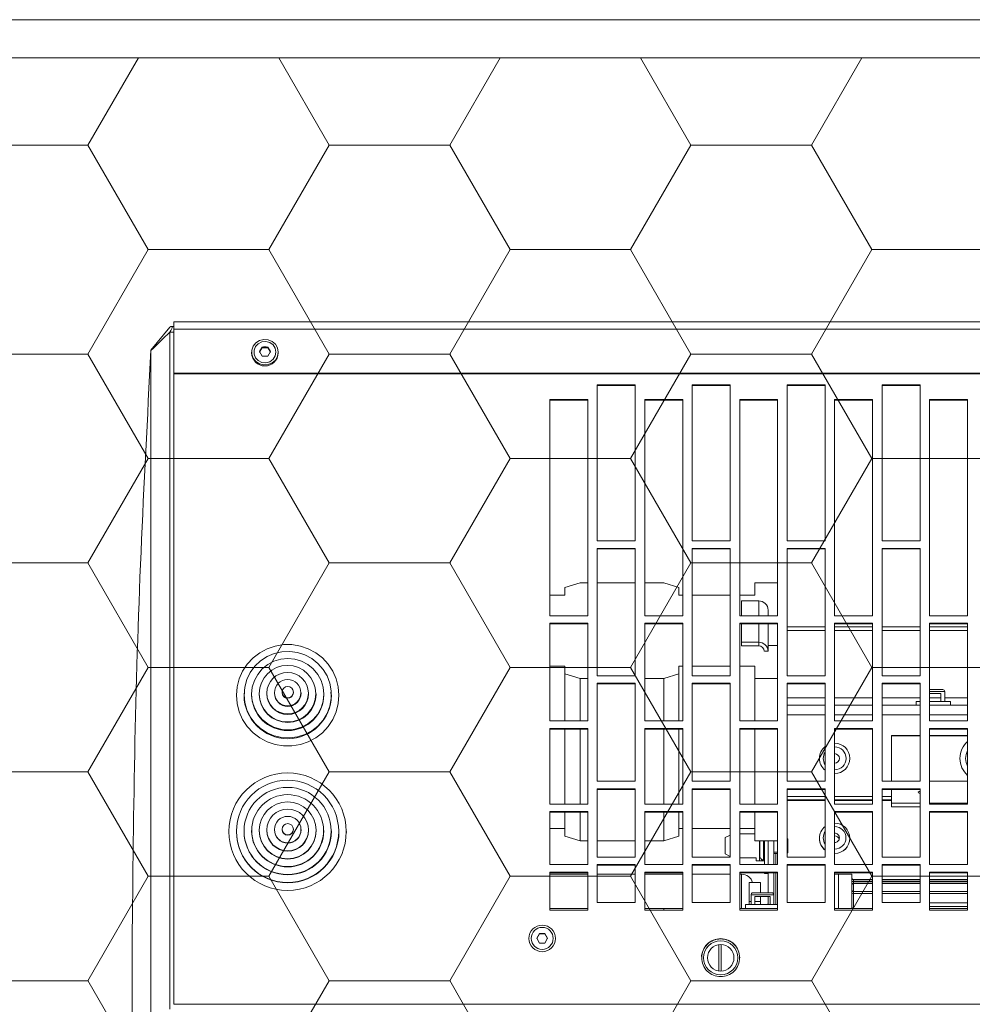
# Model space of a CAD drawing. Header units: millimetres. Extents: x 7483 to 13091, y 8111 to 13871.
# Tile 222 of 256: x 10449 to 10474, y 9269 to 9295. Entities that reach past the tile are written whole.
import ezdxf

# ---------------------------------------------------------------- set-up
doc = ezdxf.new("R2010")
doc.units = ezdxf.units.MM
doc.layers.add('_A_WYCIERACZKA', color=7, linetype='Continuous', lineweight=5, true_color=0xa5a5a5)
doc.layers.add('wymiary', color=7, linetype='Continuous', lineweight=5, true_color=0xb2b2b2)
doc.layers.add('_A_ŚLUSARKA WYPEŁNIENIE', color=7, linetype='Continuous', true_color=0x4c4a44)

# ---------------------------------------------------------------- blocks, each defined once
blk = doc.blocks.new('fgdgdgdfg')
at = {"layer": '_A_ŚLUSARKA WYPEŁNIENIE', "lineweight": 9}
h = blk.add_hatch(dxfattribs=at)
h.set_pattern_fill('HONEY', color=0, angle=180)
h.set_pattern_definition([(180, (56132.2607, -3400.6895), (-4.7625, 2.74963064), [3.175, -6.35]), (60, (56132.2607, -3400.6895), (4.76249999, 2.74963066), [3.175, -6.35]), (120, (56132.2607, -3400.6895), (-1e-08, 5.49926131), [-6.35, 3.175])])
h.paths.add_polyline_path([(5818.229, 11642.933), (5818.229, 11484.933), (6001.229, 11484.933), (6001.229, 11642.933)])
at = {"layer": '_A_ŚLUSARKA WYPEŁNIENIE', "color": 0, "lineweight": 9}
for p, q in [((6002.229, 11643.933), (5817.229, 11643.933)), ((6001.229, 11642.933), (5818.229, 11642.933))]:
    blk.add_line(p, q, dxfattribs=at)
blk = doc.blocks.new('A$C68926FC6')
at = {"color": 7, "linetype": 'Continuous'}
for p, q in [((776.99, -366.24), (776.99, -187.97)), ((775.99, -189.28), (-756.01, -189.28)), ((775.99, -189.25), (775.99, -189.28)), ((775.99, -189.28), (775.99, -355.2)), ((675.49, -206.59), (675.49, -206.61)), ((678.27, -205.39), (677.55, -206.64)), ((677.55, -206.59), (678.27, -207.84)), ((677.55, -206.64), (678.27, -207.88)), ((680.44, -206.64), (679.72, -205.39)), ((679.72, -207.84), (680.44, -206.59)), ((679.72, -207.88), (680.44, -206.64)), ((682.49, -206.61), (682.49, -206.59)), ((678.27, -207.88), (678.27, -207.84)), ((678.27, -207.84), (679.72, -207.84)), ((679.72, -207.88), (679.72, -207.84)), ((576.99, -214.02), (566.99, -214.02)), ((566.99, -214.02), (566.99, -224.03)), ((576.99, -214.5), (566.99, -214.5)), ((566.99, -215), (576.99, -215)), ((576.99, -224.03), (576.99, -214.02)), ((601.99, -214.02), (591.99, -214.02)), ((591.99, -214.02), (591.99, -224.03)), ((601.99, -214.5), (591.99, -214.5)), ((597.49, -223.5), (597.49, -214.5)), ((600.99, -223.5), (600.99, -214.54)), ((601.99, -224.03), (601.99, -214.02)), ((626.99, -214.02), (616.99, -214.02)), ((616.99, -214.02), (616.99, -224.03)), ((616.99, -214.5), (626.99, -214.5)), ((625.49, -215.5), (625.49, -214.5)), ((626.99, -224.03), (626.99, -214.02)), ((651.99, -214.02), (641.99, -214.02)), ((641.99, -214.02), (641.99, -224.03)), ((641.99, -214.5), (646.99, -214.5)), ((646.99, -214.02), (646.99, -214.5)), ((651.99, -214.5), (646.99, -214.5)), ((651.99, -224.03), (651.99, -214.02)), ((676.99, -214.02), (666.99, -214.02)), ((666.99, -214.02), (666.99, -224.03)), ((676.99, -214.5), (666.99, -214.5)), ((676.99, -224.03), (676.99, -214.02)), ((566.99, -216), (576.99, -216)), ((579.49, -216.03), (579.49, -226.03)), ((589.49, -216.03), (579.49, -216.03)), ((589.49, -226.03), (589.49, -216.03)), ((604.49, -216.03), (604.49, -226.03)), ((614.49, -216.03), (604.49, -216.03)), ((614.49, -226.03), (614.49, -216.03)), ((625.49, -215.5), (616.99, -215.5)), ((617.49, -215.5), (617.49, -223.88)), ((617.99, -218.1), (617.99, -215.5)), ((618.99, -215.5), (618.99, -217.6)), ((618.99, -217.6), (622.99, -217.6)), ((619.49, -217.6), (619.49, -215.5)), ((619.49, -215.6), (619.69, -215.6)), ((621.49, -216.28), (621.49, -215.5)), ((621.49, -217.6), (621.49, -216.28)), ((622.99, -217.6), (622.99, -215.5)), ((623.99, -215.5), (623.99, -218.1)), ((624.49, -215.5), (624.49, -216.28)), ((624.49, -216.28), (624.49, -221.28)), ((629.49, -216.03), (629.49, -226.03)), ((639.49, -216.03), (629.49, -216.03)), ((639.49, -226.03), (639.49, -216.03)), ((654.49, -216.03), (654.49, -226.03)), ((664.49, -216.03), (654.49, -216.03)), ((664.49, -226.03), (664.49, -216.03)), ((566.99, -218.94), (576.99, -218.94)), ((579.49, -218.94), (589.49, -218.94)), ((591.99, -218.94), (596.99, -218.94)), ((617.99, -218.1), (623.99, -218.1)), ((617.99, -223.88), (617.99, -218.1)), ((623.49, -218.6), (618.49, -218.6)), ((619.49, -223.88), (619.49, -218.6)), ((621.49, -221.28), (621.49, -218.6)), ((566.99, -221.52), (576.99, -221.52)), ((566.99, -222.11), (576.99, -222.11)), ((579.49, -221.52), (589.49, -221.52)), ((579.49, -222.11), (589.49, -222.11)), ((591.99, -221.52), (596.99, -221.52)), ((591.99, -222.11), (596.99, -222.11)), ((621.49, -221.28), (624.49, -221.28)), ((566.99, -223.88), (576.99, -223.88)), ((566.99, -224.03), (576.99, -224.03)), ((591.99, -223.88), (601.99, -223.88)), ((591.99, -224.03), (601.99, -224.03)), ((597.49, -223.5), (600.99, -223.5)), ((600.99, -223.5), (601.99, -223.5)), ((616.99, -223.88), (626.99, -223.88)), ((616.99, -224.03), (626.99, -224.03)), ((620.49, -223.73), (619.49, -223.73)), ((620.49, -223.88), (620.49, -223.73)), ((626.49, -223.5), (626.99, -223.5)), ((629.49, -223.5), (639.49, -223.5)), ((641.99, -223.5), (651.99, -223.5)), ((641.99, -223.88), (651.99, -223.88)), ((641.99, -224.03), (651.99, -224.03)), ((654.49, -223.5), (664.49, -223.5)), ((666.99, -223.5), (676.99, -223.5)), ((666.99, -223.88), (676.99, -223.88)), ((666.99, -224.03), (676.99, -224.03)), ((576.99, -226.03), (566.99, -226.03)), ((566.99, -226.03), (566.99, -240)), ((576.99, -240), (576.99, -226.03)), ((579.49, -225.88), (589.49, -225.88)), ((579.49, -226.03), (589.49, -226.03)), ((579.49, -228.03), (579.49, -245.97)), ((589.49, -228.03), (579.49, -228.03)), ((589.49, -245.97), (589.49, -228.03)), ((601.99, -226.03), (591.99, -226.03)), ((591.99, -226.03), (591.99, -240)), ((601.99, -240), (601.99, -226.03)), ((604.49, -225.88), (614.49, -225.88)), ((604.49, -226.03), (614.49, -226.03)), ((604.49, -228.03), (604.49, -245.97)), ((614.49, -228.03), (604.49, -228.03)), ((614.49, -245.97), (614.49, -228.03)), ((626.99, -226.03), (616.99, -226.03)), ((616.99, -226.03), (616.99, -240)), ((617.49, -226.03), (617.49, -229)), ((617.99, -232.28), (617.99, -226.03)), ((619.49, -232.28), (619.49, -226.03)), ((620.49, -232.28), (620.49, -226.03)), ((621.79, -227), (620.49, -227)), ((620.69, -227.3), (620.49, -227.3)), ((622.69, -227), (621.79, -227)), ((622.69, -227), (622.69, -227.85)), ((622.69, -227.85), (626.99, -227.85)), ((626.99, -240), (626.99, -226.03)), ((629.49, -225.88), (639.49, -225.88)), ((629.49, -226.03), (639.49, -226.03)), ((629.49, -228.03), (629.49, -245.97)), ((639.49, -228.03), (629.49, -228.03)), ((639.49, -245.97), (639.49, -228.03)), ((651.99, -226.03), (641.99, -226.03)), ((641.99, -226.03), (641.99, -240)), ((651.99, -240), (651.99, -226.03)), ((654.49, -225.88), (664.49, -225.88)), ((654.49, -226.03), (664.49, -226.03)), ((654.49, -228.03), (654.49, -245.97)), ((664.49, -228.03), (654.49, -228.03)), ((664.49, -245.97), (664.49, -228.03)), ((676.99, -226.03), (666.99, -226.03)), ((666.99, -226.03), (666.99, -240)), ((676.99, -240), (676.99, -226.03)), ((614.49, -229.05), (614.29, -229.25)), ((614.29, -229.25), (614.29, -230.33)), ((614.29, -230.33), (614.29, -232.75)), ((617.99, -229), (616.99, -229)), ((617.99, -229.3), (616.99, -229.3)), ((621.69, -228.3), (621.69, -231.3)), ((630.77, -228.85), (629.49, -228.21)), ((630.77, -228.85), (630.77, -233.15)), ((597.99, -232.95), (597.99, -232.97)), ((605.99, -232.97), (605.99, -232.95)), ((614.29, -232.75), (614.49, -232.95)), ((622.99, -232.28), (616.99, -232.28)), ((621.69, -231.3), (621.69, -232.28)), ((622.99, -239.85), (622.99, -232.28)), ((629.49, -233.79), (630.77, -233.15)), ((642.99, -233.52), (646.99, -232.28)), ((646.99, -232.28), (646.99, -239.85)), ((651.99, -232.28), (646.99, -232.28)), ((664.49, -232.28), (654.49, -232.28)), ((668.99, -232.28), (666.99, -232.28)), ((668.99, -239.85), (668.99, -232.28)), ((668.99, -232.28), (672.99, -233.52)), ((626.99, -234.15), (622.99, -234.15)), ((626.99, -235.54), (622.99, -235.54)), ((639.49, -235.54), (629.49, -235.54)), ((642.99, -235.54), (641.99, -235.54)), ((642.99, -239.85), (642.99, -233.52)), ((672.99, -233.52), (672.99, -239.85)), ((676.99, -235.54), (672.99, -235.54)), ((730.49, -234.49), (730.49, -234.71)), ((732.49, -234.71), (732.49, -234.8)), ((734.49, -234.8), (734.49, -234.89)), ((736.49, -234.89), (736.49, -234.98)), ((738.49, -234.98), (738.49, -235.07)), ((740.49, -235.07), (740.49, -235.16)), ((742.49, -235.16), (742.49, -235.25)), ((744.49, -235.25), (744.49, -235.34)), ((747.49, -235.34), (747.49, -235.25)), ((749.49, -235.25), (749.49, -235.16)), ((751.49, -235.16), (751.49, -235.07)), ((753.49, -235.07), (753.49, -234.98)), ((755.49, -234.98), (755.49, -234.89)), ((757.49, -234.89), (757.49, -234.8)), ((759.49, -234.8), (759.49, -234.71)), ((761.49, -234.71), (761.49, -234.49)), ((566.99, -239.85), (576.99, -239.85)), ((566.99, -240), (576.99, -240)), ((591.99, -239.85), (601.99, -239.85)), ((591.99, -240), (601.99, -240)), ((616.99, -239.85), (626.99, -239.85)), ((616.99, -240), (626.99, -240)), ((641.99, -239.85), (651.99, -239.85)), ((641.99, -240), (651.99, -240)), ((666.99, -239.85), (676.99, -239.85)), ((666.99, -240), (676.99, -240)), ((576.99, -241.99), (566.99, -241.99)), ((566.99, -241.99), (566.99, -261.87)), ((576.99, -242.17), (566.99, -242.17)), ((576.99, -261.87), (576.99, -241.99)), ((586.99, -241.21), (579.49, -241.21)), ((586.99, -242.17), (579.49, -242.17)), ((586.99, -241.21), (586.99, -242.17)), ((586.99, -245.82), (586.99, -242.17)), ((601.99, -241.99), (591.99, -241.99)), ((591.99, -241.99), (591.99, -261.87)), ((601.99, -261.87), (601.99, -241.99)), ((626.99, -241.99), (616.99, -241.99)), ((616.99, -241.99), (616.99, -261.87)), ((622.99, -261.73), (622.99, -241.99)), ((626.99, -261.87), (626.99, -241.99)), ((651.99, -241.99), (641.99, -241.99)), ((641.99, -241.99), (641.99, -261.87)), ((642.99, -261.73), (642.99, -241.99)), ((646.99, -241.99), (646.99, -261.73)), ((651.99, -261.87), (651.99, -241.99)), ((676.99, -241.99), (666.99, -241.99)), ((666.99, -241.99), (666.99, -261.87)), ((668.99, -261.73), (668.99, -241.99)), ((672.99, -241.99), (672.99, -261.73)), ((676.99, -261.87), (676.99, -241.99)), ((579.49, -245.82), (589.49, -245.82)), ((579.49, -245.97), (589.49, -245.97)), ((586.99, -244), (589.49, -244)), ((591.99, -244), (601.99, -244)), ((604.49, -244), (614.49, -244)), ((604.49, -245.82), (614.49, -245.82)), ((604.49, -245.97), (614.49, -245.97)), ((629.49, -245.82), (639.49, -245.82)), ((629.49, -245.97), (639.49, -245.97)), ((654.49, -245.82), (664.49, -245.82)), ((654.49, -245.97), (664.49, -245.97)), ((566.99, -247.98), (576.99, -247.98)), ((579.49, -247.96), (579.49, -273.77)), ((589.49, -247.96), (579.49, -247.96)), ((586.99, -247.98), (586.99, -259.98)), ((589.49, -273.77), (589.49, -247.96)), ((604.49, -247.96), (604.49, -273.77)), ((614.49, -247.96), (604.49, -247.96)), ((614.49, -273.77), (614.49, -247.96)), ((629.49, -247.96), (629.49, -273.77)), ((639.49, -247.96), (629.49, -247.96)), ((639.49, -273.77), (639.49, -247.96)), ((654.49, -247.96), (654.49, -273.77)), ((664.49, -247.96), (654.49, -247.96)), ((664.49, -273.77), (664.49, -247.96)), ((566.99, -259.98), (576.99, -259.98)), ((566.99, -259.99), (576.99, -259.99)), ((566.99, -261.73), (576.99, -261.73)), ((579.49, -259.98), (586.99, -259.98)), ((579.49, -259.99), (586.99, -259.99)), ((586.99, -259.98), (586.99, -259.98)), ((586.99, -259.99), (586.99, -259.98)), ((591.99, -261.73), (601.99, -261.73)), ((616.99, -261.73), (626.99, -261.73)), ((641.99, -261.73), (651.99, -261.73)), ((666.99, -261.73), (676.99, -261.73)), ((566.99, -261.87), (576.99, -261.87)), ((576.99, -263.86), (566.99, -263.86)), ((566.99, -263.86), (566.99, -289.58)), ((576.99, -289.58), (576.99, -263.86)), ((591.99, -261.87), (601.99, -261.87)), ((601.99, -263.86), (591.99, -263.86)), ((591.99, -263.86), (591.99, -289.58)), ((601.99, -289.58), (601.99, -263.86)), ((616.99, -261.87), (626.99, -261.87)), ((626.99, -263.86), (616.99, -263.86)), ((616.99, -263.86), (616.99, -289.58)), ((622.99, -275.06), (622.99, -263.86)), ((626.99, -289.58), (626.99, -263.86)), ((641.99, -261.87), (651.99, -261.87)), ((651.99, -263.86), (641.99, -263.86)), ((641.99, -263.86), (641.99, -289.58)), ((642.99, -276.3), (642.99, -263.86)), ((646.99, -263.86), (646.99, -275.06)), ((651.99, -289.58), (651.99, -263.86)), ((666.99, -261.87), (676.99, -261.87)), ((676.99, -263.86), (666.99, -263.86)), ((666.99, -263.86), (666.99, -289.58)), ((668.99, -275.06), (668.99, -263.86)), ((672.99, -263.86), (672.99, -276.3)), ((676.99, -289.58), (676.99, -263.86)), ((566.99, -268), (576.99, -268)), ((571.49, -268), (571.49, -269)), ((575.99, -269), (571.49, -269)), ((572.99, -269), (572.99, -271.6)), ((573.99, -271.1), (573.99, -269)), ((576.99, -269), (575.99, -269)), ((579.49, -268), (589.49, -268)), ((580.49, -269), (579.49, -269)), ((580.49, -269), (580.49, -268)), ((591.99, -268), (601.99, -268)), ((604.49, -268), (614.49, -268)), ((576.99, -272.1), (573.49, -272.1)), ((576.99, -271.1), (573.99, -271.1)), ((732.49, -270.27), (732.49, -270.61)), ((734.49, -270.61), (734.49, -270.75)), ((734.53, -270.68), (734.59, -271.28)), ((734.54, -270.68), (734.61, -271.44)), ((736.49, -270.75), (736.49, -270.89)), ((738.49, -270.89), (738.49, -271.02)), ((740.49, -271.02), (740.49, -271.16)), ((742.49, -271.16), (742.49, -271.3)), ((744.49, -271.3), (744.49, -271.43)), ((747.49, -271.43), (747.49, -271.3)), ((749.49, -271.3), (749.49, -271.16)), ((751.49, -271.16), (751.49, -271.02)), ((753.49, -271.02), (753.49, -270.89)), ((755.49, -270.89), (755.49, -270.75)), ((757.38, -271.36), (757.44, -270.68)), ((757.41, -271.21), (757.46, -270.68)), ((757.49, -270.75), (757.49, -270.61)), ((759.49, -270.61), (759.49, -270.27)), ((579.49, -273.62), (589.49, -273.62)), ((579.49, -273.77), (589.49, -273.77)), ((604.49, -273.62), (614.49, -273.62)), ((604.49, -273.77), (614.49, -273.77)), ((629.49, -273.62), (639.49, -273.62)), ((629.49, -273.77), (639.49, -273.77)), ((654.49, -273.62), (664.49, -273.62)), ((654.49, -273.77), (664.49, -273.77)), ((579.49, -275.75), (579.49, -309.28)), ((589.49, -275.75), (579.49, -275.75)), ((589.49, -309.28), (589.49, -275.75)), ((604.49, -275.75), (604.49, -309.28)), ((614.49, -275.75), (604.49, -275.75)), ((614.49, -309.28), (614.49, -275.75)), ((622.99, -275.06), (616.99, -275.06)), ((622.99, -278.32), (622.99, -275.06)), ((629.49, -275.75), (629.49, -309.28)), ((639.49, -275.75), (629.49, -275.75)), ((639.49, -309.28), (639.49, -275.75)), ((646.99, -275.06), (642.99, -276.3)), ((642.99, -276.3), (642.99, -278.32)), ((651.99, -275.06), (646.99, -275.06)), ((654.49, -275.75), (654.49, -309.28)), ((664.49, -275.75), (654.49, -275.75)), ((664.49, -309.28), (664.49, -275.75)), ((668.99, -275.06), (666.99, -275.06)), ((672.99, -276.3), (668.99, -275.06)), ((672.99, -278.32), (672.99, -276.3)), ((626.99, -278.32), (622.99, -278.32)), ((639.49, -278.32), (629.49, -278.32)), ((642.99, -278.32), (641.99, -278.32)), ((676.99, -278.32), (672.99, -278.32)), ((619.49, -282.2), (620.49, -282.2)), ((619.49, -283.75), (619.49, -282.2)), ((619.49, -289.43), (619.49, -282.2)), ((616.99, -283.75), (619.49, -283.75)), ((621.99, -283.62), (621.99, -284.57)), ((626.49, -283.62), (621.99, -283.62)), ((626.49, -284.57), (621.99, -284.57)), ((626.49, -284.57), (626.49, -283.62)), ((626.49, -289.43), (626.49, -284.57)), ((566.99, -289.43), (576.99, -289.43)), ((566.99, -289.58), (576.99, -289.58)), ((591.99, -289.43), (601.99, -289.43)), ((591.99, -289.58), (601.99, -289.58)), ((616.99, -289.43), (626.99, -289.43)), ((616.99, -289.58), (626.99, -289.58)), ((641.99, -289.43), (651.99, -289.43)), ((641.99, -289.58), (651.99, -289.58)), ((666.99, -289.43), (676.99, -289.43)), ((666.99, -289.58), (676.99, -289.58)), ((566.99, -291.55), (566.99, -348.45)), ((576.99, -291.55), (566.99, -291.55)), ((576.99, -348.45), (576.99, -291.55)), ((591.99, -291.55), (591.99, -348.45)), ((601.99, -291.55), (591.99, -291.55)), ((601.99, -348.45), (601.99, -291.55)), ((616.99, -291.55), (616.99, -348.45)), ((626.99, -291.55), (616.99, -291.55)), ((619.49, -293.06), (619.49, -291.55)), ((626.49, -295.44), (626.49, -291.55)), ((626.99, -348.45), (626.99, -291.55)), ((641.99, -291.55), (641.99, -348.45)), ((651.99, -291.55), (641.99, -291.55)), ((651.99, -348.45), (651.99, -291.55)), ((666.99, -291.55), (666.99, -348.45)), ((676.99, -291.55), (666.99, -291.55)), ((676.99, -348.45), (676.99, -291.55)), ((626.49, -295.44), (621.99, -295.44)), ((622.99, -296.94), (626.99, -296.94)), ((622.99, -300.2), (622.99, -296.94)), ((629.49, -296.94), (639.49, -296.94)), ((641.99, -296.94), (642.99, -296.94)), ((642.99, -296.94), (642.99, -298.96)), ((672.99, -296.94), (676.99, -296.94)), ((672.99, -298.96), (672.99, -296.94)), ((616.99, -300.2), (622.99, -300.2)), ((642.99, -298.96), (646.99, -300.2)), ((646.99, -300.2), (651.99, -300.2)), ((654.49, -300.2), (664.49, -300.2)), ((666.99, -300.2), (668.99, -300.2)), ((668.99, -300.2), (672.99, -298.96)), ((579.49, -309.13), (589.49, -309.13)), ((579.49, -309.28), (589.49, -309.28)), ((604.49, -309.13), (614.49, -309.13)), ((604.49, -309.28), (614.49, -309.28)), ((629.49, -309.13), (639.49, -309.13)), ((629.49, -309.28), (639.49, -309.28)), ((654.49, -309.13), (664.49, -309.13)), ((654.49, -309.28), (664.49, -309.28)), ((579.49, -311.24), (579.49, -352.35)), ((589.49, -311.24), (579.49, -311.24)), ((589.49, -352.35), (589.49, -311.24)), ((604.49, -311.24), (604.49, -352.35)), ((614.49, -311.24), (604.49, -311.24)), ((614.49, -352.35), (614.49, -311.24)), ((629.49, -311.24), (629.49, -352.35)), ((639.49, -311.24), (629.49, -311.24)), ((639.49, -352.35), (639.49, -311.24)), ((654.49, -311.24), (654.49, -352.35)), ((664.49, -311.24), (654.49, -311.24)), ((664.49, -352.35), (664.49, -311.24)), ((566.99, -348.3), (576.99, -348.3)), ((566.99, -348.45), (576.99, -348.45)), ((591.99, -348.3), (601.99, -348.3)), ((591.99, -348.45), (601.99, -348.45)), ((616.99, -348.3), (626.99, -348.3)), ((616.99, -348.45), (626.99, -348.45)), ((641.99, -348.3), (651.99, -348.3)), ((641.99, -348.45), (651.99, -348.45)), ((666.99, -348.3), (676.99, -348.3)), ((666.99, -348.45), (676.99, -348.45)), ((579.49, -352.2), (589.49, -352.2)), ((579.49, -352.35), (589.49, -352.35)), ((604.49, -352.2), (614.49, -352.2)), ((604.49, -352.35), (614.49, -352.35)), ((629.49, -352.2), (639.49, -352.2)), ((629.49, -352.35), (639.49, -352.35)), ((654.49, -352.2), (664.49, -352.2)), ((654.49, -352.35), (664.49, -352.35)), ((-756.01, -355.2), (775.99, -355.2)), ((-756.01, -355.44), (775.99, -355.44)), ((775.99, -355.2), (775.99, -355.44)), ((775.99, -367), (775.99, -355.44)), ((751.27, -359.89), (750.55, -361.1)), ((753.44, -361.1), (752.71, -359.89)), ((748.49, -360.76), (748.49, -360.95)), ((750.55, -360.87), (751.27, -362.08)), ((750.55, -361.1), (751.27, -362.3)), ((751.27, -362.3), (751.27, -362.08)), ((751.27, -362.08), (752.71, -362.08)), ((752.71, -362.08), (753.44, -360.87)), ((752.71, -362.3), (753.44, -361.1)), ((752.71, -362.3), (752.71, -362.08)), ((755.49, -360.95), (755.49, -360.76)), ((781.99, -361.43), (776.99, -367.52)), ((-756.01, -367), (775.99, -367)), ((775.99, -368.9), (775.99, -367)), ((775.99, -367.72), (776.54, -367.72)), ((-644.73, -368.9), (775.99, -368.9))]:
    blk.add_line(p, q, dxfattribs=at)
at = {"color": 8, "linetype": 'Continuous'}
for p, q in [((631.84, -205), (631.84, -198)), ((632.46, -204.97), (632.46, -198.03)), ((596.99, -218.45), (596.99, -214.45)), ((626.49, -214.5), (626.49, -223.5)), ((619.69, -215.5), (619.69, -215.6)), ((621.49, -216.28), (622.99, -216.28)), ((623.99, -216.28), (624.49, -216.28)), ((566.99, -218.45), (576.99, -218.45)), ((579.49, -218.45), (589.49, -218.45)), ((591.99, -218.45), (596.99, -218.45)), ((596.99, -218.94), (596.99, -218.45)), ((596.99, -221.05), (596.99, -218.94)), ((566.99, -221.05), (576.99, -221.05)), ((566.99, -221.65), (576.99, -221.65)), ((579.49, -221.05), (589.49, -221.05)), ((579.49, -221.65), (589.49, -221.65)), ((591.99, -221.05), (596.99, -221.05)), ((591.99, -221.65), (596.99, -221.65)), ((596.99, -221.52), (596.99, -221.05)), ((596.99, -221.65), (596.99, -221.52)), ((596.99, -222.11), (596.99, -221.65)), ((620.69, -227.3), (620.69, -231.3)), ((621.79, -227), (621.79, -232.28)), ((620.69, -231.3), (620.69, -232.28)), ((586.99, -242.92), (589.49, -242.92)), ((586.99, -243.08), (589.49, -243.08)), ((591.99, -242.92), (601.99, -242.92)), ((591.99, -243.08), (601.99, -243.08)), ((604.49, -242.92), (614.49, -242.92)), ((604.49, -243.08), (614.49, -243.08)), ((566.99, -259.98), (576.99, -259.98)), ((579.49, -259.98), (586.99, -259.98)), ((566.99, -265.5), (576.99, -265.5)), ((579.49, -265.5), (589.49, -265.5)), ((591.99, -265.5), (601.99, -265.5)), ((604.49, -265.5), (614.49, -265.5)), ((566.99, -269.91), (572.99, -269.91)), ((572.99, -271.6), (576.99, -271.6)), ((573.99, -269.91), (576.99, -269.91)), ((579.49, -269.91), (589.49, -269.91)), ((591.99, -269.91), (601.99, -269.91)), ((604.49, -269.91), (614.49, -269.91)), ((621.99, -289.43), (621.99, -284.57)), ((566.99, -287.65), (576.99, -287.65)), ((579.49, -287.65), (589.49, -287.65)), ((591.99, -287.65), (601.99, -287.65)), ((604.49, -287.65), (614.49, -287.65)), ((566.99, -288.59), (576.99, -288.59)), ((579.49, -288.59), (589.49, -288.59)), ((591.99, -288.59), (601.99, -288.59)), ((604.49, -288.59), (614.49, -288.59)), ((621.99, -295.44), (621.99, -291.55)), ((775.99, -366.24), (776.99, -366.24))]:
    blk.add_line(p, q, dxfattribs=at)
at = {"color": 7, "linetype": 'Continuous'}
for points in [[(579.49, -245.32), (579.7, -245.28), (579.92, -245.18), (579.99, -245.07), (579.92, -244.96), (579.7, -244.87), (579.49, -244.82)], [(759.49, -270.61), (759.3, -272.81), (758.76, -274.95), (757.86, -276.98), (756.64, -278.82), (755.13, -280.45), (753.37, -281.81), (751.41, -282.86), (749.3, -283.57), (747.1, -283.94), (744.87, -283.94), (742.67, -283.57), (740.57, -282.86), (738.6, -281.81), (736.85, -280.45), (735.33, -278.82), (734.12, -276.98), (733.22, -274.95), (732.67, -272.81), (732.49, -270.61), (732.67, -268.41), (733.22, -266.27), (734.12, -264.25), (735.33, -262.4), (736.85, -260.77), (738.6, -259.42), (740.57, -258.36), (742.67, -257.65), (744.87, -257.28), (747.1, -257.28), (749.3, -257.65), (751.41, -258.36), (753.37, -259.42), (755.13, -260.77), (756.64, -262.4), (757.86, -264.25), (758.76, -266.27), (759.3, -268.41), (759.49, -270.61)], [(757.49, -270.75), (757.3, -272.78), (756.75, -274.75), (755.86, -276.59), (754.65, -278.24), (753.16, -279.65), (751.44, -280.78), (749.54, -281.58), (747.53, -282.04), (745.47, -282.13), (743.43, -281.85), (741.47, -281.22), (739.65, -280.26), (738.04, -278.98), (736.68, -277.44), (735.63, -275.69), (734.9, -273.78), (734.53, -271.77), (734.53, -269.73), (734.9, -267.72), (735.63, -265.81), (736.68, -264.05), (738.04, -262.51), (739.65, -261.24), (741.47, -260.27), (743.43, -259.64), (745.47, -259.37), (747.53, -259.46), (749.54, -259.91), (751.44, -260.72), (753.16, -261.84), (754.65, -263.25), (755.86, -264.91), (756.75, -266.75), (757.3, -268.71), (757.49, -270.75)], [(755.49, -270.89), (755.31, -272.72), (754.77, -274.49), (753.89, -276.11), (752.71, -277.54), (751.27, -278.71), (749.62, -279.58), (747.84, -280.11), (745.99, -280.3), (744.13, -280.11), (742.35, -279.58), (740.71, -278.71), (739.27, -277.54), (738.09, -276.11), (737.21, -274.49), (736.67, -272.72), (736.49, -270.89), (736.67, -269.05), (737.21, -267.28), (738.09, -265.66), (739.27, -264.23), (740.71, -263.06), (742.35, -262.19), (744.13, -261.66), (745.99, -261.48), (747.84, -261.66), (749.62, -262.19), (751.27, -263.06), (752.71, -264.23), (753.89, -265.66), (754.77, -267.28), (755.31, -269.05), (755.49, -270.89)], [(748.49, -360.95), (748.68, -362.05), (749.23, -363.03), (750.08, -363.78), (751.13, -364.23), (752.28, -364.32), (753.4, -364.04), (754.36, -363.44), (755.07, -362.56), (755.44, -361.5), (755.44, -360.39), (755.07, -359.34), (754.36, -358.46), (753.4, -357.85), (752.28, -357.58), (751.13, -357.67), (750.08, -358.12), (749.23, -358.87), (748.68, -359.85), (748.49, -360.95)], [(749.09, -360.95), (749.29, -361.96), (749.85, -362.84), (750.7, -363.46), (751.73, -363.74), (752.79, -363.64), (753.74, -363.18), (754.46, -362.42), (754.84, -361.46), (754.84, -360.43), (754.46, -359.47), (753.74, -358.71), (752.79, -358.25), (751.73, -358.16), (750.7, -358.44), (749.85, -359.06), (749.29, -359.94), (749.09, -360.95)]]:
    blk.add_lwpolyline(points, dxfattribs=at)
for centre, radius in [((631.99, -201.5), 4.5), ((631.99, -201.5), 3.5), ((678.99, -206.61), 3.5), ((678.99, -206.61), 2.9), ((746.03, -234.71), 15.46), ((746.03, -234.8), 13.46), ((746.02, -234.89), 11.47), ((746.01, -234.98), 9.47), ((746.01, -235.07), 7.48), ((746, -235.16), 5.49), ((746, -235.25), 3.49), ((745.99, -235.34), 1.5), ((746.04, -271.03), 7.45), ((746.02, -271.17), 5.47), ((746.01, -271.3), 3.48), ((746, -271.44), 1.49)]:
    blk.add_circle(centre, radius, dxfattribs=at)
for centre, radius, start, end in [((596.99, -214.95), 0.5, 0, 64.3964), ((619.69, -214.6), 1, 270, 295.8419), ((597, -217.96), 0.492, 269.1127, 359.0845), ((596.99, -219.44), 0.5, 0, 90), ((618.49, -218.1), 0.5, 180, 270), ((623.49, -218.1), 0.5, 270, 0), ((597.01, -220.57), 0.48, 267.525, 357.288), ((596.99, -222.02), 0.5, 0, 90), ((596.99, -222.61), 0.5, 0, 90), ((626.49, -220.5), 3, 195.0648, 270), ((745.99, -234.75), 13.5, 0.1842, 179.8158), ((745.99, -234.83), 11.5, 0.1762, 179.8238), ((745.99, -234.92), 9.5, 0.1895, 179.8105), ((620.49, -228), 1, 23.2672, 90), ((620.69, -228.3), 1, 0, 90), ((745.99, -235), 7.5, 0.1798, 179.8202), ((601.98, -232.96), 3.99, 89.873, 179.8302), ((601.98, -232.98), 3.99, 89.873, 179.8302), ((602.02, -232.95), 3.97, 0.0398, 51.5103), ((602.02, -232.97), 3.97, 308.4799, 51.5201), ((745.99, -235.09), 5.5, 0.1893, 179.8107), ((601.98, -232.96), 3.99, 180.1693, 270.1276), ((601.99, -233.07), 1.25, 89.8513, 179.8522), ((601.99, -233.07), 1.25, 180.1478, 270.149), ((601.99, -232.33), 1.25, 197.2545, 270.1191), ((745.99, -235.17), 3.5, 0.16, 179.84), ((745.99, -235.25), 1.5, 0.1591, 179.8409), ((562.99, -254), 6, 311.8103, 48.1897), ((601.99, -254), 4, 90, 180), ((601.99, -254), 4, 308.6822, 51.3178), ((562.99, -254), 4.5, 332.734, 27.266), ((601.99, -254), 4, 180, 270), ((601.99, -254), 1.25, 90, 180), ((601.99, -254), 1.25, 180, 270), ((745.99, -270.69), 11.5, 0.4066, 179.5934), ((745.99, -270.82), 9.5, 0.4373, 179.5627), ((745.99, -270.94), 7.5, 0.415, 179.585), ((745.99, -271.06), 5.5, 0.4372, 179.5628), ((745.99, -271.18), 3.5, 0.3684, 179.6316), ((573.49, -271.6), 0.5, 180, 270), ((745.99, -271.31), 1.5, 0.3658, 179.6342), ((621.93, -282.13), 2.44, 181.4881, 271.4131), ((621.96, -282.16), 1.46, 181.4872, 271.4133), ((621.93, -293), 2.44, 181.4879, 271.4129), ((751.99, -360.82), 3.5, 1.3311, 178.6689)]:
    blk.add_arc(centre, radius, start, end, dxfattribs=at)
at = {"color": 8, "linetype": 'Continuous'}
for centre, radius, start, end in [((596.99, -214.95), 0.5, 0.0081, 63.043), ((597, -221.08), 0.577, 269.7493, 296.0526), ((601.99, -233.08), 2.99, 89.856, 179.8475), ((601.99, -233.06), 2.99, 180.1769, 270.1197), ((602.02, -233.07), 2.97, 326.2861, 33.7139), ((601.99, -254), 3, 90, 180), ((601.99, -254), 3, 180, 270), ((601.99, -254), 3, 326.4427, 33.5573)]:
    blk.add_arc(centre, radius, start, end, dxfattribs=at)
at = {"color": 7, "linetype": 'Continuous'}
for centre, major_axis, ratio, start_param, end_param in [((360.61, -1065.66), (978.04, 1103.7), 0.122862, 0.992114, 0.997706), ((778.06, -365.72), (1.61, 1.97), 0.213367, 2.006385, 3.767524)]:
    blk.add_ellipse(centre, major_axis=major_axis, ratio=ratio, start_param=start_param, end_param=end_param, dxfattribs=at)
for points, knots in [([(781.99, -63.59), (781.99, -72.86), (781.99, -91.4), (781.99, -119.35), (781.99, -147.35), (781.99, -175.39), (781.99, -203.41), (781.99, -230.85), (781.99, -257.68), (781.99, -283.87), (781.99, -309.91), (781.99, -335.8), (781.99, -352.88), (781.99, -361.43)], [0, 0, 0, 0, 0.0933331, 0.1866661, 0.2799992, 0.3733323, 0.4666654, 0.5599985, 0.6479988, 0.7359991, 0.8239994, 0.9119997, 1, 1, 1, 1]), ([(786.97, -202.1), (786.97, -201.1), (786.98, -196.1), (786.98, -190.01), (786.98, -184.91), (786.98, -183.82)], [0, 0, 0, 0, 0.164095, 0.820477, 1, 1, 1, 1]), ([(631.99, -206.54), (632.65, -206.47), (633.97, -206.34), (635.61, -205.15), (636.76, -203.52), (637.11, -201.54), (636.76, -199.57), (635.61, -197.93), (633.97, -196.78), (631.99, -196.43), (630.02, -196.78), (628.38, -197.92), (627.23, -199.57), (626.88, -201.54), (627.23, -203.52), (628.38, -205.15), (630.02, -206.34), (631.34, -206.47), (631.99, -206.54)], [0, 0, 0, 0, 0.062484, 0.124937, 0.187405, 0.249994, 0.312491, 0.37505, 0.437504, 0.500002, 0.562428, 0.624952, 0.687419, 0.750009, 0.812499, 0.875065, 0.937578, 1, 1, 1, 1]), ([(626.99, -201.5), (627.06, -202.15), (627.2, -203.47), (628.39, -205.1), (630.02, -206.29), (631.34, -206.42), (631.99, -206.48)], [0, 0, 0, 0, 0.2495868, 0.4998781, 0.7500753, 1, 1, 1, 1]), ([(631.99, -206.48), (632.65, -206.42), (633.96, -206.28), (635.63, -205.1), (636.71, -203.48), (637.11, -202.13), (636.99, -201.49), (636.99, -201.49)], [0, 0, 0, 0, 0.250016, 0.499813, 0.749554, 0.999686, 1, 1, 1, 1]), ([(786.97, -202.1), (786.81, -219.81), (786.47, -255.23), (784.81, -308.35), (782.93, -343.73), (781.99, -361.43)], [0, 0, 0, 0, 0.333333, 0.666667, 1, 1, 1, 1])]:
    blk.add_open_spline(points, degree=3, knots=knots, dxfattribs=at)
for points in [[(679.72, -205.39), (679.47, -205.39), (678.99, -205.39), (678.51, -205.39), (678.27, -205.39)], [(678.27, -207.88), (678.51, -207.88), (678.99, -207.89), (679.47, -207.88), (679.72, -207.88)], [(752.71, -359.89), (752.47, -359.89), (751.99, -359.91), (751.51, -359.89), (751.27, -359.89)], [(751.27, -362.3), (751.51, -362.31), (751.99, -362.32), (752.47, -362.31), (752.71, -362.3)]]:
    blk.add_open_spline(points, degree=3, dxfattribs=at)
blk = doc.blocks.new('c.o. ściany_2024-09-18')
at = {"xscale": 0.1, "yscale": 0.1, "zscale": 0.1, "rotation": 180}
blk.add_blockref('A$C68926FC6', (1795.934, -2201.348), dxfattribs=at)

msp = doc.modelspace()

# ---------------------------------------------------------------- block references
at = {"layer": '_A_WYCIERACZKA'}
msp.add_blockref('fgdgdgdfg', (4617.37, -2349.0217), dxfattribs=at)
at = {"layer": 'wymiary'}
msp.add_blockref('c.o. ściany_2024-09-18', (8734.2884, 11451.4122), dxfattribs=at)

doc.saveas('drawing.dxf')
